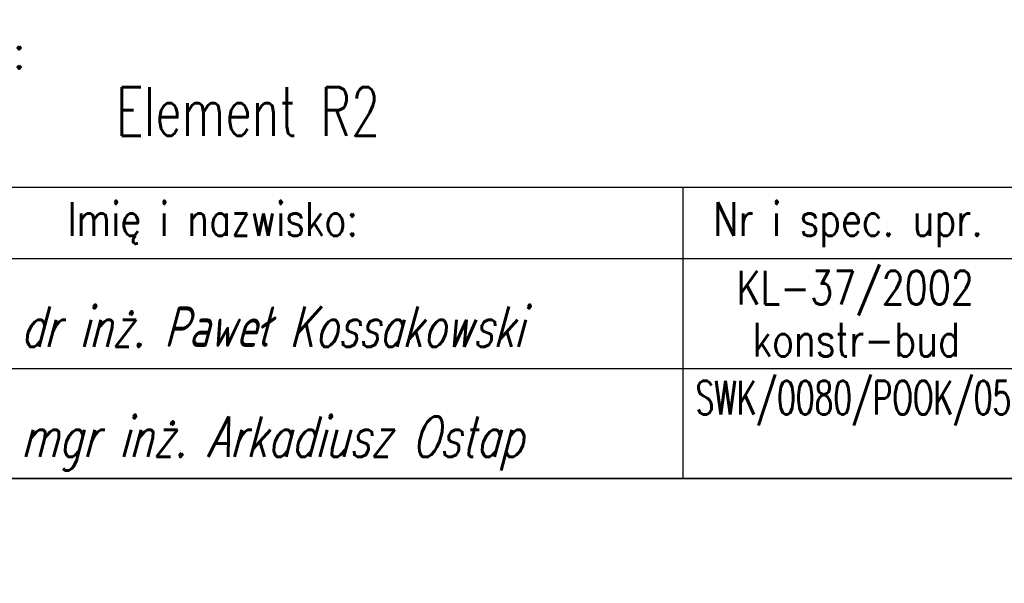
# Model space of a CAD drawing. Header units: millimetres. Extents: x -34919 to 306996, y -293018 to -145733.
# Tile 130 of 256: x 80075 to 80581, y -204822 to -204532. Entities that reach past the tile are written whole.
import ezdxf
from ezdxf.enums import TextEntityAlignment as Align

# ---------------------------------------------------------------- set-up
doc = ezdxf.new("R2010")
doc.units = ezdxf.units.MM
doc.header["$LTSCALE"] = 3
doc.layers.add('Prz', color=5, linetype='Continuous')
doc.layers.add('TABELA', color=7, linetype='Continuous')
doc.layers.add('SIATKA', color=5, linetype='Continuous', lineweight=18)
doc.styles.add('NOVE3', font='romans.shx', dxfattribs={"width": 0.7})
doc.styles.add('ROMANS', font='romans.shx')

# ---------------------------------------------------------------- blocks, each defined once
blk = doc.blocks.new('A$C72E22663')
at = {"layer": 'Prz'}
blk.add_lwpolyline([(-1140, 0), (0, 0), (0, 459.29), (-1140, 459.29)], close=True, dxfattribs=at)
at = {"layer": 'TABELA', "color": 3}
for p, q in [((-1140, 149.76), (-248.8, 149.76)), ((-624.74, 56.54), (-624.74, 149.76)), ((-1140, 113.08), (-248.8, 113.08)), ((-624.74, 0), (-624.74, 93.22))]:
    blk.add_line(p, q, dxfattribs=at)
at = {"layer": 'TABELA', "color": 2}
blk.add_line((-1140, 56.54), (-248.8, 56.54), dxfattribs=at)
at = {"layer": 'TABELA', "color": 4, "style": 'ROMANS'}
blk.add_text('Treść rysunku:', height=17.28, rotation=360, dxfattribs=at).set_placement((-1131.24, 210.58))
for s, width, p in [('Imię i nazwisko:', 0.8, (-941.25, 124.65)), ('Nr i spec. upr.', 0.8, (-609.4, 124.65)), ('KL-37/2002', 0.8, (-597.45, 89.49)), ('konstr-bud', 0.8, (-589.19, 62.68)), ('SWK/0080/POOK/05', 0.65, (-618.42, 32.95))]:
    blk.add_text(s, height=17.28, rotation=360, dxfattribs=dict(at, width=width)).set_placement(p)
at = {"layer": 'TABELA', "color": 3, "style": 'ROMANS', "oblique": 15}
for s, width, p, p2 in [('dr inż. Paweł Kossakowski', 0.619896, (-965.19, 67.68), (-706.88, 67.68)), ('mgr inż. Arkadiusz Ostap', 0.641167, (-965.19, 11.14), (-706.88, 11.14))]:
    blk.add_text(s, height=20.736, rotation=360, dxfattribs=dict(at, width=width)).set_placement(p, p2, align=Align.FIT)

msp = doc.modelspace()

# ---------------------------------------------------------------- linework, layer by layer
at = {"layer": 'Prz'}
msp.add_lwpolyline([(81040.477, -204767.769), (76940.477, -204767.769), (76940.477, -201867.769), (81040.477, -201867.769)], close=True, dxfattribs=at)

# ---------------------------------------------------------------- block references
at = {"layer": 'SIATKA', "color": 42}
msp.add_blockref('A$C72E22663', (81040.477, -204767.769), dxfattribs=at)

# ---------------------------------------------------------------- texts
at = {"color": 20, "insert": (33837.901, -182331.101), "char_height": 300, "width": 16331.01415, "attachment_point": 1, "style": 'NOVE3'}
msp.add_mtext('{\\C1;Wytyczne montażowe\\P\\H0.83333x;\\C3;Podczas montażu należy bezwzględnie przestrzegać dopuszczalnych tolerancji z uwagi na ścisłe dopasowanie elementów amortyzujących ugięcia dźwigarów przekrycia auli.\\P\\H1.2x;\\C1;\\PZabezpieczenia antykorozyjne.\\C256;\\P\\H0.83333x;\\C3;Wszystkie elementy stalowe konstrukcji należy poddać ocynkowaniu ogniowemu.\\PKonstrukcje przeznaczone do cynkowania ogniowego powinny odpowiadać następującym warunkom:\\P\\pl900;^I1. Spoiny powinny być wykonane metodą półautomatyczną w osłonie gazów ochronnych. Nie zaleca się spawania elektrodą otuloną, ze względu na złą jakość powłoki cynkowej na spoinach.\\P^I2. Powierzchnia konstrukcji powinna być wolna od: zawalcowań, zgorzelin, odprysków po spawaniu, ostrych krawędzi, zanieczyszczeń farbami, olejami, emulsjami oraz innymi materiałami stosowanymi przy trasowaniu, znakowaniu, spawaniu, wierceniu itp. W przypadku spawania elektrodą należy dokładnie usunąć otulinę spawalniczą w celu zminimalizowania wad powłoki. Po ocynkowaniu uwydatnią się wady jakości powierzchni stali np. zawalcowania, rysy traserskie, zeszlifowania, pory, odpryski spawalnicze, wadliwe spoiny.\\P^I3. Elementy konstrukcyjne powinny posiadać odpowiednie otwory technologiczne do odpowietrzenia, swobodnego przepływu cynku zewnątrz i wewnątrz elementu oraz do podwieszenia (mogą być przyspawane uchwyty z blachy z otworami).\\P^I4. W przypadku powierzchni spawanych na zakładkę, spoina powinna być szczelna ze wszystkich stron (spawana na około), a nakładki szczelnie przylegać do konstrukcji. Przekroje skrzynkowe oraz powierzchnie nakładające się mogą powodować uszkodzenie konstrukcji - pękanie spoin.\\P^I5. Każdy element konstrukcyjny powinien składać się z jednego gatunku stali.\\P^I6. Konstrukcje nie powinny posiadać małych szczelin lub wnęk. Spoiny powinny być szczelne i zamknięte wokół elementu, ponieważ w przeciwnym przypadku mogą po cynkowaniu wylewać się z nich resztki topnika i kwasu pogarszając jakość powłoki (tzw. "krwawe wycieki").\\P^I7. Naddatek wymiarowy dla otworów pod śruby powinien wynosić 1 - 2 mm.\\PTermiczne oddziaływanie kąpieli cynkowej uwalnia w elementach naprężenia wewnętrzne, co może powodować odkształcenia. Szczególnie uwidacznia się to w elementach spawanych. Dotyczy to także dwuteowników spawanych, których odkształcenia po cynkowaniu mogą przekroczyć dopuszczalne normy, oraz nie usztywnionych arkuszy blach i otwartych kształtowników giętych.\\P\\C256;\\P\\pl0;\\H1.2x;\\C1;Malowanie konstrukcji.\\P\\H0.83333x;\\C3;Wszystkie elementy stalowe konstrukcji należy pomalować proszkowo na kolor RAL 9011}', dxfattribs=at)
at = {"layer": 'TABELA', "color": 2, "style": 'ROMANS', "width": 0.7}
msp.add_text('Element R2', height=25, rotation=360, dxfattribs=at).set_placement((80124.183, -204591.623))

doc.saveas('drawing.dxf')
